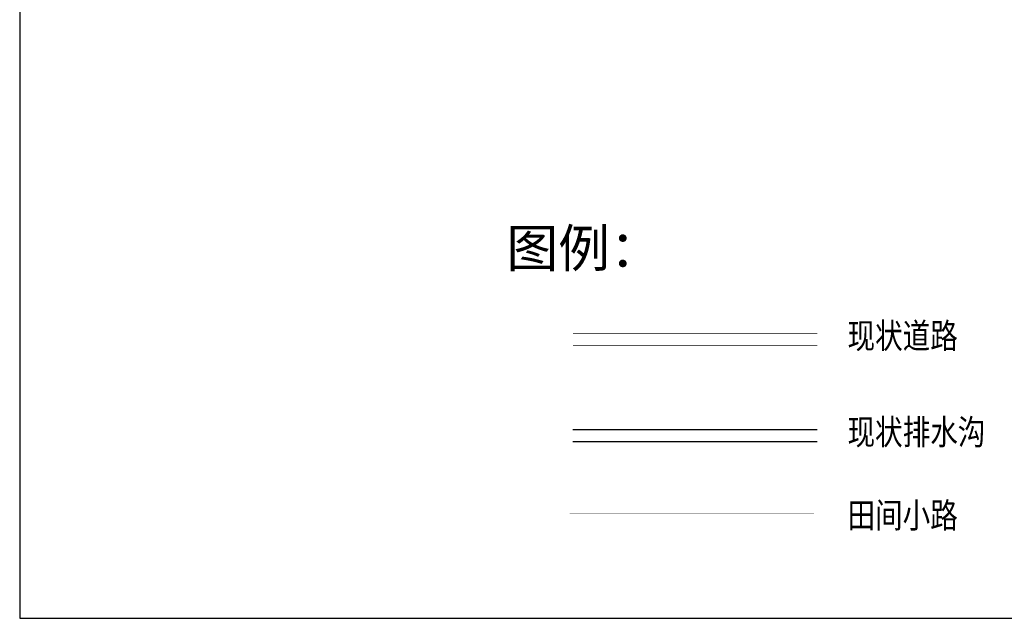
# Model space of a CAD drawing. Extents: x 456755 to 458049, y 3845626 to 3853218.
# Tile 20 of 80: x 456861 to 457250, y 3847545 to 3847781. Entities that reach past the tile are written whole.
import ezdxf

# ---------------------------------------------------------------- set-up
doc = ezdxf.new("R2010")
doc.units = 0
doc.linetypes.add('X3', pattern=[5, 4, -1])
doc.layers.get('0').update_dxf_attribs({"linetype": 'CONTINUOUS'})
for name, color, linetype in [('DLSS', 4, 'CONTINUOUS'), ('SXSS', 5, 'CONTINUOUS'), ('ZBTZ', 3, 'CONTINUOUS')]:
    doc.layers.add(name, color=color, linetype=linetype)
doc.styles.add('仿宋体', font='仿宋_GB2312.ttf', dxfattribs={"width": 0.8})
doc.linetypes.add('8352', pattern='A,1.5,[145,AAA.SHX,S=1,R=0,X=0,Y=1],1.5,-1,3,-1', length=8)

msp = doc.modelspace()

# ---------------------------------------------------------------- linework, layer by layer
at = {"linetype": 'Continuous'}
msp.add_lwpolyline([(456860.79, 3847544.64), (458048.79, 3847544.64), (458048.79, 3849224.64), (456860.79, 3849224.64)], close=True, dxfattribs=at)
at = {"layer": 'DLSS', "linetype": 'Continuous', "const_width": 0.2, "elevation": -37.75}
msp.add_lwpolyline([(457079.64, 3847657.36), (457176.3, 3847657.36)], dxfattribs=at)
at = {"layer": 'DLSS', "linetype": 'X3', "const_width": 0.2, "elevation": -37.75}
msp.add_lwpolyline([(457079.64, 3847652.65), (457176.3, 3847652.65)], dxfattribs=at)
at = {"layer": 'SXSS', "linetype": '8352', "elevation": -37.75}
for points in [[(457176.3, 3847619.27), (457079.64, 3847619.27)], [(457079.64, 3847614.56), (457176.3, 3847614.56)]]:
    msp.add_lwpolyline(points, dxfattribs=at)
at = {"layer": 'ZBTZ', "linetype": 'Continuous', "const_width": 0.2, "elevation": -37.75, "flags": 128}
msp.add_lwpolyline([(457078.31, 3847585.96), (457174.97, 3847585.96)], dxfattribs=at)

# ---------------------------------------------------------------- texts
at = {"layer": 'DLSS', "color": 7, "linetype": 'X3', "style": '仿宋体'}
msp.add_text('图例：', height=15, dxfattribs=at).set_placement((457053.35, 3847683.58, -37.75))
at = {"layer": 'DLSS', "linetype": 'X3', "style": '仿宋体', "width": 0.8}
msp.add_text('现状道路', height=10, dxfattribs=at).set_placement((457188.27, 3847651.41, -37.75))
at = {"layer": 'SXSS', "linetype": '8352', "style": '仿宋体', "width": 0.8}
msp.add_text('现状排水沟', height=10, dxfattribs=at).set_placement((457188.27, 3847613.33, -37.75))
at = {"layer": 'ZBTZ', "linetype": 'Continuous', "style": '仿宋体', "width": 0.8}
msp.add_text('田间小路', height=10, dxfattribs=at).set_placement((457188.27, 3847580.4, -37.75))

doc.saveas('drawing.dxf')
